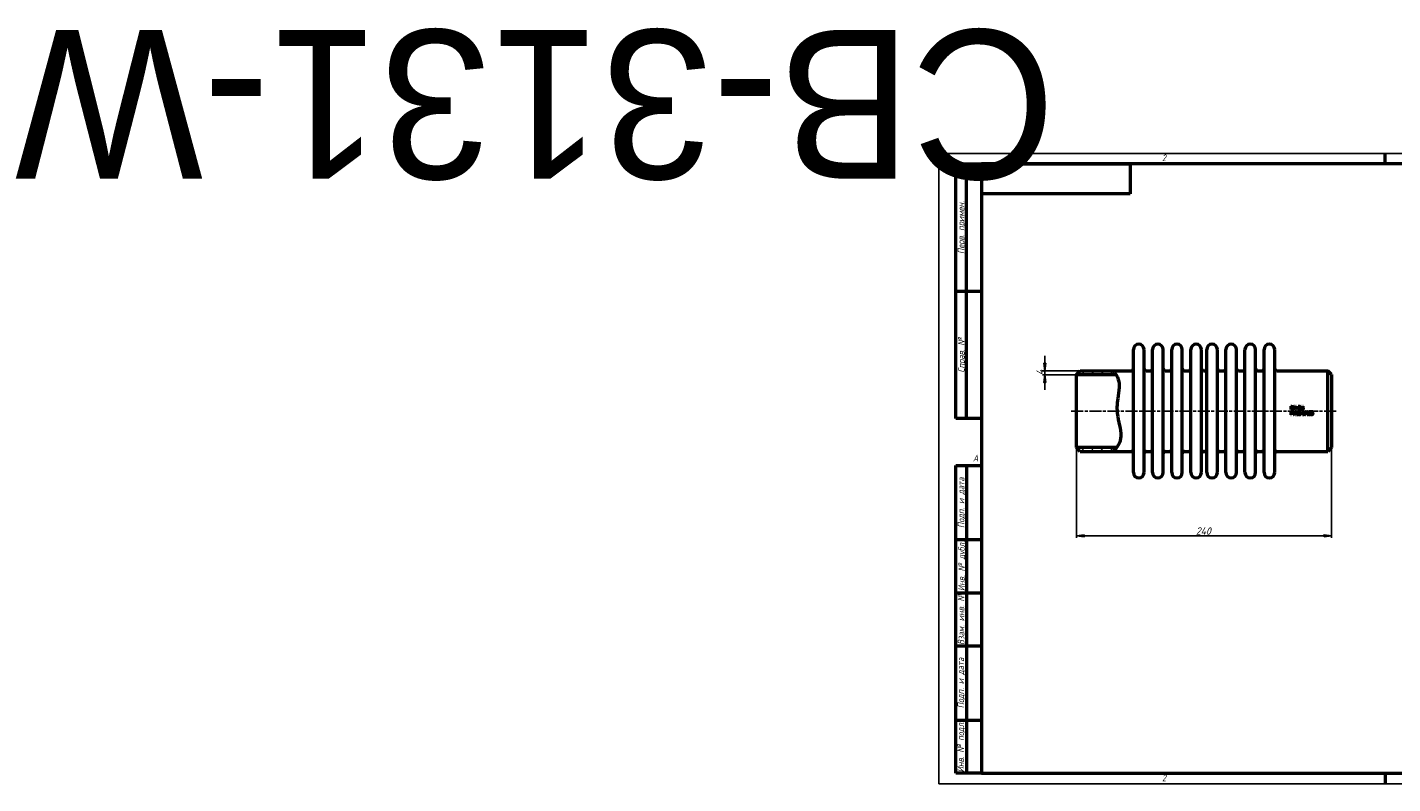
# Model space of a CAD drawing. Header units: millimetres. Extents: x -858 to 5364, y -139 to 713.
# Tile 1 of 4: x -858 to 427, y 0 to 713. Entities that reach past the tile are written whole.
import ezdxf
from ezdxf.enums import TextEntityAlignment as Align

# ---------------------------------------------------------------- set-up
doc = ezdxf.new("R2018")
doc.units = ezdxf.units.MM
doc.header["$LTSCALE"] = 2
doc.linetypes.add('CHAIN', pattern=[0.7087, 0.4724, -0.0591, 0.1181, -0.0591])
for name, color, linetype, lineweight in [('Видимый контур (ГОСТ)', 7, 'Continuous', 50), ('Кромка (ГОСТ)', 7, 'Continuous', 50), ('Обозначение (ГОСТ)', 7, 'Continuous', 25), ('Осевая линия (ГОСТ)', 7, 'Continuous', 25), ('Размер (ГОСТ)', 7, 'Continuous', 25), ('Штриховка (ГОСТ)', 7, 'Continuous', 18), ('Эскизная геометрия (ГОСТ)', 7, 'Continuous', 50)]:
    doc.layers.add(name, color=color, linetype=linetype, lineweight=lineweight)
doc.styles.add('Альтернативный текст (ГОСТ)', font='arial.ttf', dxfattribs={"width": 0.8})
doc.styles.add('Обычный текст (ГОСТ)', font='GOST Common Italic.ttf')
doc.dimstyles.new('Обычный (ГОСТ)', dxfattribs={"dimscale": 2, "dimtxt": 3.5, "dimasz": 3.5, "dimexe": 1, "dimexo": 0, "dimgap": 0.5, "dimtad": 1, "dimtxsty": 'Обычный текст (ГОСТ)', "dimblk": 'Filled-1', "dimcen": 0.09, "dimdle": 15, "dimclrd": 256, "dimclre": 256, "dimclrt": 256, "dimazin": 2, "dimtfac": 0.714286, "dimtdec": 3, "dimtmove": 0, "dimatfit": 3, "dimfxl": 1, "dimtolj": 1, "dimlwd": 25, "dimlwe": 25, "dimarcsym": 0})
pattern_1 = [(45, (0, 0), (-4.49013, 4.49013), [])]

# ---------------------------------------------------------------- blocks, each defined once
blk = doc.blocks.new('Рамки ГОСТ - Рамка')
at = {"layer": 'Кромка (ГОСТ)', "lineweight": 25}
for p, q in [((0, 0), (0, 297)), ((0, 297), (420, 297)), ((420, 297), (420, 0)), ((420, 0), (0, 0))]:
    blk.add_line(p, q, dxfattribs=at)
at = {"layer": 'Кромка (ГОСТ)'}
for p, q in [((210, 292), (210, 297)), ((415, 292), (20, 292)), ((20, 292), (20, 5)), ((415, 5), (415, 292)), ((20, 5), (415, 5)), ((210, 5), (210, 0))]:
    blk.add_line(p, q, dxfattribs=at)
at = {"layer": 'Кромка (ГОСТ)', "char_height": 3.17, "attachment_point": 1, "style": 'Альтернативный текст (ГОСТ)'}
for s, insert, width in [('\\fGOST Common|b0|i1;{\\H3.1700;2}', (105, 296.5), 5.2328), ('\\fGOST Common|b0|i1;{\\H3.1700;1}', (315.02, 296.44), 5.2327), ('\\fGOST Common|b0|i1;{\\H3.1700;A}', (16, 155), 5.1335), ('\\fGOST Common|b0|i1;{\\H3.1700;A}', (416, 148.5), 5.0704), ('\\fGOST Common|b0|i1;{\\H3.1700;2}', (104.99, 4.3), 5.2328), ('\\fGOST Common|b0|i1;{\\H3.1700;1}', (315, 4.14), 6.6287), ('\\fGOST Common|b0|i1;{\\H3.1700;Формат А3}', (370, 4.39), 25.2103)]:
    blk.add_mtext(s, dxfattribs=dict(at, insert=insert, width=width))
blk = doc.blocks.new('ГОСТ - Доп. графы 1')
at = {"layer": 'Эскизная геометрия (ГОСТ)'}
for p, q in [((-12, 0), (-12, 145)), ((-12, 145), (0, 145)), ((-7, 145), (-7, 0)), ((-12, 110), (-7, 110)), ((-7, 110), (0, 110)), ((-12, 85), (-7, 85)), ((-7, 85), (0, 85)), ((-12, 60), (-7, 60)), ((-7, 60), (0, 60)), ((-12, 25), (-7, 25)), ((-7, 25), (0, 25)), ((0, 0), (-12, 0))]:
    blk.add_line(p, q, dxfattribs=at)
at = {"layer": 'Обозначение (ГОСТ)', "char_height": 3.17, "attachment_point": 5, "rotation": 90, "style": 'Альтернативный текст (ГОСТ)'}
for s, insert, width in [('\\fGOST Common|b0|i1;{\\H3.1700;Подп. и дата}', (-9.37, 127.41), 34.7679), ('\\fGOST Common|b0|i1;{\\H3.1700;Инв. № дубл.}', (-8.95, 97.55), 24.8438), ('\\fGOST Common|b0|i1;{\\H3.1700;Взам. инв. №}', (-9.58, 72.53), 24.8669), ('\\fGOST Common|b0|i1;{\\H3.1700;Подп. и дата}', (-9.5, 42.47), 35.1486), ('\\fGOST Common|b0|i1;{\\H3.1700;Инв. № подл.}', (-9.5, 12.41), 24.9618)]:
    blk.add_mtext(s, dxfattribs=dict(at, insert=insert, width=width))
at = {"layer": 'Обозначение (ГОСТ)', "lineweight": 30, "flags": 17}
for tag, p in [('Подп._и_дата_2', (-3.53, 127.51)), ('Инв._номер_дубликата', (-3.41, 97.47)), ('Взамен_инв._номера', (-3.46, 72.53)), ('Подп._и_дата_1', (-3.42, 42.35)), ('ИНВЕНТАРНЫЙ_НОМЕР', (-3.33, 12.68))]:
    blk.add_attdef(tag, text='', height=3.17, rotation=90, dxfattribs=at).set_placement(p, align=Align.MIDDLE_CENTER)
blk = doc.blocks.new('ГОСТ - Доп. графы 2')
at = {"layer": 'Эскизная геометрия (ГОСТ)'}
for p, q in [((-12, 0), (-12, 120)), ((-12, 120), (0, 120)), ((-7, 0), (-7, 120)), ((-12, 60), (0, 60)), ((0, 0), (-12, 0))]:
    blk.add_line(p, q, dxfattribs=at)
at = {"layer": 'Обозначение (ГОСТ)', "char_height": 3.17, "attachment_point": 5, "rotation": 90, "style": 'Альтернативный текст (ГОСТ)'}
for s, insert, width in [('\\fGOST Common|b0|i1;{\\H3.1700;Перв. примен.}', (-9.19, 90.05), 60.0143), ('\\fGOST Common|b0|i1;{\\H3.1700;Справ. №}', (-9.1, 30), 59.9357)]:
    blk.add_mtext(s, dxfattribs=dict(at, insert=insert, width=width))
at = {"layer": 'Обозначение (ГОСТ)', "lineweight": 30, "flags": 17}
for tag, p in [('Первичная_применяемость', (-3.65, 90.03)), ('Справочный_номер', (-3.55, 30.02))]:
    blk.add_attdef(tag, text='', height=3.17, rotation=90, dxfattribs=at).set_placement(p, align=Align.MIDDLE_CENTER)
blk = doc.blocks.new('ГОСТ - Доп. графы 3')
at = {"layer": 'Эскизная геометрия (ГОСТ)'}
for p, q in [((0, 0), (70, 0)), ((70, 0), (70, -14)), ((70, -14), (0, -14))]:
    blk.add_line(p, q, dxfattribs=at)
at = {"layer": 'Обозначение (ГОСТ)', "lineweight": 30}
blk.add_attdef('ОБОЗНАЧЕНИЕ', text='', height=5, rotation=180, dxfattribs=at).set_placement((34.94, -6.97), align=Align.MIDDLE_CENTER)
blk = doc.blocks.new('Filled-1')
at = {"color": 0}
for p, q in [((0, 0), (-1, 0.14)), ((-1, 0.14), (-1, -0.14)), ((-1, 0), (0, 0)), ((-1, -0.14), (0, 0))]:
    blk.add_line(p, q, dxfattribs=at)
at = {"color": 0, "flags": 128}
blk.add_lwpolyline([(-1, -0.14), (0, 0), (-1, 0.14), (-1, -0.14)], dxfattribs=at)
at = {"color": 0}
blk.add_solid([(-1, -0.14), (0, 0), (-1, 0.14), (-1, -0.14)], dxfattribs=at)
blk = doc.blocks.new('*D9')
at = {"layer": 'Defpoints', "color": 0, "linetype": 'Continuous', "transparency": 16777216}
for p in [(129.6, 316.7), (369.6, 316.7), (369.6, 233.6)]:
    blk.add_point(p, dxfattribs=at)
at = {"layer": 'Размер (ГОСТ)', "linetype": 'Continuous', "lineweight": 25, "transparency": 16777216}
for p, q in [((129.6, 316.7), (129.6, 231.6)), ((369.6, 316.7), (369.6, 231.6)), ((136.6, 233.6), (362.6, 233.6))]:
    blk.add_line(p, q, dxfattribs=at)
at = {"layer": 'Размер (ГОСТ)', "linetype": 'Continuous', "lineweight": 25, "transparency": 16777216, "xscale": 7, "yscale": 7, "zscale": 7, "rotation": 180}
blk.add_blockref('Filled-1', (129.6, 233.6), dxfattribs=at)
at = {"layer": 'Размер (ГОСТ)', "linetype": 'Continuous', "lineweight": 25, "transparency": 16777216, "xscale": 7, "yscale": 7, "zscale": 7}
blk.add_blockref('Filled-1', (369.6, 233.6), dxfattribs=at)
at = {"layer": 'Размер (ГОСТ)', "linetype": 'Continuous', "lineweight": 25, "transparency": 16777216, "insert": (241.8, 241.6), "char_height": 7, "attachment_point": 1, "style": 'Обычный текст (ГОСТ)'}
blk.add_mtext('\\A1;240', dxfattribs=at)
blk = doc.blocks.new('*D11')
at = {"layer": 'Defpoints', "color": 0, "linetype": 'Continuous', "transparency": 16777216}
for p in [(99.6, 389.2), (133.1, 389.2), (129.6, 385.2)]:
    blk.add_point(p, dxfattribs=at)
at = {"layer": 'Размер (ГОСТ)', "linetype": 'Continuous', "lineweight": 25, "transparency": 16777216}
for p, q in [((99.6, 396.2), (99.6, 403.2)), ((133.1, 389.2), (97.6, 389.2)), ((99.6, 385.2), (99.6, 389.2)), ((129.6, 385.2), (97.6, 385.2)), ((99.6, 378.2), (99.6, 371.2))]:
    blk.add_line(p, q, dxfattribs=at)
at = {"layer": 'Размер (ГОСТ)', "linetype": 'Continuous', "lineweight": 25, "transparency": 16777216, "xscale": 7, "yscale": 7, "zscale": 7}
for p, rotation in [((99.6, 389.2), 270), ((99.6, 385.2), 90)]:
    blk.add_blockref('Filled-1', p, dxfattribs=dict(at, rotation=rotation))
at = {"layer": 'Размер (ГОСТ)', "linetype": 'Continuous', "lineweight": 25, "transparency": 16777216, "insert": (91.6, 385), "char_height": 7, "attachment_point": 1, "rotation": 90, "style": 'Обычный текст (ГОСТ)'}
blk.add_mtext('\\A1;4', dxfattribs=at)

msp = doc.modelspace()

# ---------------------------------------------------------------- hatches: boundary and pattern name
at = {"layer": 'Штриховка (ГОСТ)'}
h = msp.add_hatch(dxfattribs=at)
h.set_pattern_fill('ANSI31', color=256, scale=50.8, style=0)
h.set_pattern_definition(pattern_1)
edge = h.paths.add_edge_path()
edge.add_spline(control_points=[(164.023, 389.18), (164.314, 388.845), (164.749, 388.343), (165.814, 386.907), (166.353, 386.123), (166.89, 385.181)], knot_values=[0, 0, 0, 0, 1.38531847, 1.38531847, 2.4300553, 2.4300553, 2.4300553, 2.4300553], degree=3, periodic=0)
edge.add_line((166.89, 385.181), (166.89, 385.18))
edge.add_line((166.89, 385.18), (129.561, 385.18))
edge.add_line((129.561, 385.18), (129.561, 385.68))
edge.add_line((129.561, 385.68), (133.061, 389.18))
edge.add_line((133.061, 389.18), (164.023, 389.18))
h = msp.add_hatch(dxfattribs=at)
h.set_pattern_fill('ANSI31', color=256, scale=50.8, style=0)
h.set_pattern_definition(pattern_1)
edge = h.paths.add_edge_path()
edge.add_line((133.061, 313.18), (129.561, 316.68))
edge.add_line((129.561, 316.68), (129.561, 317.18))
edge.add_line((129.561, 317.18), (167.578, 317.18))
edge.add_line((167.578, 317.18), (167.578, 317.179))
edge.add_spline(control_points=[(167.578, 317.179), (167.011, 316.39), (166.446, 315.711), (165.371, 314.502), (164.876, 314.005), (164.203, 313.346), (164.095, 313.246), (164.023, 313.18)], knot_values=[21.63705016, 21.63705016, 21.63705016, 21.63705016, 23.06935776, 23.06935776, 24.70814897, 24.70814897, 26.30268568, 26.30268568, 26.30268568, 26.30268568], degree=3, periodic=0)
edge.add_line((164.023, 313.18), (133.061, 313.18))

# ---------------------------------------------------------------- linework, layer by layer
at = {"layer": 'Видимый контур (ГОСТ)'}
for p, q in [((183.061, 293.18), (183.061, 409.18)), ((193.061, 293.18), (193.061, 409.18)), ((201.061, 293.18), (201.061, 409.18)), ((211.061, 293.18), (211.061, 409.18)), ((219.061, 293.18), (219.061, 409.18)), ((229.061, 293.18), (229.061, 409.18)), ((237.061, 293.18), (237.061, 409.18)), ((247.061, 293.18), (247.061, 409.18)), ((252.061, 293.18), (252.061, 409.18)), ((262.061, 293.18), (262.061, 409.18)), ((270.061, 293.18), (270.061, 409.18)), ((280.061, 293.18), (280.061, 409.18)), ((288.061, 293.18), (288.061, 409.18)), ((298.061, 293.18), (298.061, 409.18)), ((306.061, 293.18), (306.061, 409.18)), ((316.061, 293.18), (316.061, 409.18)), ((129.561, 385.68), (133.061, 389.18)), ((129.561, 385.18), (129.561, 385.68)), ((133.061, 389.18), (164.023, 389.18)), ((164.023, 389.18), (181.061, 389.18)), ((195.061, 389.18), (199.061, 389.18)), ((213.061, 389.18), (217.061, 389.18)), ((231.061, 389.18), (235.061, 389.18)), ((249.061, 389.18), (250.061, 389.18)), ((264.061, 389.18), (268.061, 389.18)), ((282.061, 389.18), (286.061, 389.18)), ((300.061, 389.18), (304.061, 389.18)), ((318.061, 389.18), (366.061, 389.18)), ((366.061, 313.18), (366.061, 389.18)), ((369.561, 385.68), (366.061, 389.18)), ((369.561, 385.68), (369.561, 316.68)), ((166.89, 385.18), (129.561, 385.18)), ((129.561, 317.18), (129.561, 385.18)), ((331.192, 355.675), (331.192, 352.627)), ((331.192, 355.675), (331.886, 355.675)), ((331.893, 352.627), (331.192, 352.627)), ((331.192, 350.657), (331.957, 350.657)), ((331.192, 350.657), (331.192, 347.609)), ((331.597, 347.609), (331.192, 347.609)), ((331.597, 352.978), (331.597, 355.325)), ((331.905, 355.325), (331.597, 355.325)), ((331.597, 352.978), (331.905, 352.978)), ((331.933, 350.306), (331.597, 350.306)), ((331.597, 349.091), (331.597, 350.306)), ((331.597, 349.091), (331.873, 349.091)), ((331.94, 348.745), (331.597, 348.745)), ((331.597, 347.609), (331.597, 348.745)), ((333.504, 350.657), (333.504, 347.609)), ((333.504, 350.657), (334.079, 350.657)), ((333.881, 347.609), (333.504, 347.609)), ((333.881, 350.237), (335.23, 347.609)), ((333.881, 347.609), (333.881, 350.237)), ((334.035, 355.675), (334.61, 355.675)), ((334.035, 355.675), (334.035, 352.627)), ((334.412, 352.627), (334.035, 352.627)), ((335.307, 348.244), (334.079, 350.657)), ((334.412, 352.627), (334.412, 355.255)), ((334.412, 355.255), (335.761, 352.627)), ((335.838, 353.262), (334.61, 355.675)), ((335.685, 347.609), (335.23, 347.609)), ((335.307, 350.657), (335.685, 350.657)), ((335.307, 350.657), (335.307, 348.244)), ((335.685, 347.609), (335.685, 350.657)), ((336.216, 352.627), (335.761, 352.627)), ((335.838, 355.675), (335.838, 353.262)), ((335.838, 355.675), (336.216, 355.675)), ((336.216, 352.627), (336.216, 355.675)), ((336.455, 350.242), (336.455, 349.963)), ((337.008, 349.963), (336.455, 349.963)), ((336.455, 347.92), (337.008, 347.92)), ((336.455, 347.92), (336.455, 347.609)), ((337.942, 347.609), (336.455, 347.609)), ((336.912, 353.21), (336.912, 352.627)), ((336.912, 353.21), (337.401, 353.21)), ((337.401, 352.627), (336.912, 352.627)), ((337.008, 349.963), (337.008, 347.92)), ((337.085, 350.667), (337.401, 350.667)), ((337.401, 352.627), (337.401, 353.21)), ((337.401, 347.92), (337.401, 350.667)), ((337.401, 347.92), (337.942, 347.92)), ((337.942, 347.609), (337.942, 347.92)), ((338.103, 355.675), (338.103, 352.627)), ((338.103, 355.675), (338.888, 355.675)), ((338.508, 352.627), (338.103, 352.627)), ((338.508, 354.179), (338.508, 355.325)), ((338.91, 355.325), (338.508, 355.325)), ((338.508, 354.179), (338.863, 354.179)), ((338.508, 352.627), (338.508, 353.84)), ((338.972, 353.84), (338.508, 353.84)), ((338.972, 353.84), (339.935, 352.627)), ((340.462, 352.627), (339.377, 353.954)), ((340.462, 352.627), (339.935, 352.627)), ((340.165, 350.279), (340.148, 350.279)), ((340.165, 350.279), (340.165, 350.672)), ((340.667, 355.675), (341.072, 355.675)), ((340.667, 355.675), (340.667, 353.773)), ((341.072, 353.773), (341.072, 355.675)), ((342.186, 350.657), (342.88, 350.657)), ((342.186, 350.657), (342.186, 347.609)), ((342.887, 347.609), (342.186, 347.609)), ((342.467, 355.675), (342.467, 353.764)), ((342.467, 355.675), (342.872, 355.675)), ((342.899, 350.306), (342.591, 350.306)), ((342.591, 347.96), (342.591, 350.306)), ((342.591, 347.96), (342.899, 347.96)), ((342.872, 353.773), (342.872, 355.675)), ((345.029, 350.657), (345.029, 347.609)), ((345.029, 350.657), (345.604, 350.657)), ((345.407, 347.609), (345.029, 347.609)), ((345.407, 350.237), (346.755, 347.609)), ((345.407, 347.609), (345.407, 350.237)), ((346.832, 348.244), (345.604, 350.657)), ((347.21, 347.609), (346.755, 347.609)), ((346.832, 350.657), (347.21, 350.657)), ((346.832, 350.657), (346.832, 348.244)), ((347.21, 347.609), (347.21, 350.657)), ((349.403, 350.279), (349.386, 350.279)), ((349.403, 350.279), (349.403, 350.672)), ((350.06, 348.15), (350.09, 348.15)), ((350.06, 348.15), (350.06, 347.718)), ((350.186, 350.657), (350.186, 349.086)), ((350.186, 350.657), (351.858, 350.657)), ((351.858, 350.299), (350.579, 350.299)), ((350.579, 349.486), (350.579, 350.299)), ((351.858, 350.299), (351.858, 350.657)), ((129.561, 317.18), (167.578, 317.18)), ((129.561, 316.68), (129.561, 317.18)), ((133.061, 313.18), (129.561, 316.68)), ((133.061, 313.18), (164.023, 313.18)), ((164.023, 313.18), (181.061, 313.18)), ((195.061, 313.18), (199.061, 313.18)), ((213.061, 313.18), (217.061, 313.18)), ((231.061, 313.18), (235.061, 313.18)), ((249.061, 313.18), (250.061, 313.18)), ((264.061, 313.18), (268.061, 313.18)), ((282.061, 313.18), (286.061, 313.18)), ((300.061, 313.18), (304.061, 313.18)), ((318.061, 313.18), (366.061, 313.18)), ((369.561, 316.68), (366.061, 313.18))]:
    msp.add_line(p, q, dxfattribs=at)
for centre, radius, start, end in [((188.061, 409.18), 5, 0, 180), ((206.061, 409.18), 5, 0, 180), ((224.061, 409.18), 5, 0, 180), ((242.061, 409.18), 5, 0, 180), ((257.061, 409.18), 5, 0, 180), ((275.061, 409.18), 5, 0, 180), ((293.061, 409.18), 5, 0, 180), ((311.061, 409.18), 5, 0, 180), ((181.061, 391.18), 2, 270, 0), ((195.061, 391.18), 2, 180, 270), ((199.061, 391.18), 2, 270, 0), ((213.061, 391.18), 2, 180, 270), ((217.061, 391.18), 2, 270, 0), ((231.061, 391.18), 2, 180, 270), ((235.061, 391.18), 2, 270, 0), ((249.061, 391.18), 2, 180, 270), ((250.061, 391.18), 2, 270, 0), ((264.061, 391.18), 2, 180, 270), ((268.061, 391.18), 2, 270, 0), ((282.061, 391.18), 2, 180, 270), ((286.061, 391.18), 2, 270, 0), ((300.061, 391.18), 2, 180, 270), ((304.061, 391.18), 2, 270, 0), ((318.061, 391.18), 2, 180, 270), ((181.061, 311.18), 2, 0, 90), ((195.061, 311.18), 2, 90, 180), ((199.061, 311.18), 2, 0, 90), ((213.061, 311.18), 2, 90, 180), ((217.061, 311.18), 2, 0, 90), ((231.061, 311.18), 2, 90, 180), ((235.061, 311.18), 2, 0, 90), ((249.061, 311.18), 2, 90, 180), ((250.061, 311.18), 2, 0, 90), ((264.061, 311.18), 2, 90, 180), ((268.061, 311.18), 2, 0, 90), ((282.061, 311.18), 2, 90, 180), ((286.061, 311.18), 2, 0, 90), ((300.061, 311.18), 2, 90, 180), ((304.061, 311.18), 2, 0, 90), ((318.061, 311.18), 2, 90, 180), ((188.061, 293.18), 5, 180, 0), ((206.061, 293.18), 5, 180, 0), ((224.061, 293.18), 5, 180, 0), ((242.061, 293.18), 5, 180, 0), ((257.061, 293.18), 5, 180, 0), ((275.061, 293.18), 5, 180, 0), ((293.061, 293.18), 5, 180, 0), ((311.061, 293.18), 5, 180, 0)]:
    msp.add_arc(centre, radius, start, end, dxfattribs=at)
for points, knots in [([(164.023, 389.18), (164.023, 389.18), (164.749, 388.343), (166.381, 386.141), (167.818, 383.922), (169.51, 378.313), (169.689, 375.638), (169.501, 369.839), (168.844, 366.268), (167.99, 360.472), (167.641, 357.793), (167.535, 352.906), (167.619, 351.016), (168.276, 344.95), (169.261, 341.135), (170.673, 334.753), (171.42, 331.155), (171.086, 324.382), (170.291, 322.134), (168.477, 318.213), (167.057, 316.397), (165.371, 314.502), (164.876, 314.005), (164.203, 313.346), (164.023, 313.18), (164.023, 313.18)], [0, 0, 0, 0, 1.38531847, 1.38531847, 3.72676598, 3.72676598, 5.80223178, 5.80223178, 8.86680063, 8.86680063, 10.95142472, 10.95142472, 12.28867193, 12.28867193, 15.21001454, 15.21001454, 17.72407385, 17.72407385, 19.89391126, 19.89391126, 23.06935776, 23.06935776, 24.70814897, 24.70814897, 26.30268568, 26.30268568, 26.30268568, 26.30268568]), ([(331.873, 349.091), (332.012, 349.091), (332.156, 349.1), (332.3, 349.138), (332.354, 349.153), (332.453, 349.21), (332.49, 349.239), (332.523, 349.274)], [0, 0, 0, 0, 0.0416201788, 0.0416201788, 0.0518220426, 0.0518220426, 0.0591916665, 0.0591916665, 0.0591916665, 0.0591916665]), ([(331.886, 355.675), (332.118, 355.675), (332.366, 355.661), (332.652, 355.587), (332.823, 355.535), (332.977, 355.433)], [0, 0, 0, 0, 0.069749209, 0.069749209, 0.104562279, 0.104562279, 0.104562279, 0.104562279]), ([(332.972, 352.872), (332.832, 352.784), (332.681, 352.717), (332.414, 352.657), (332.228, 352.627), (331.893, 352.627)], [0, 0, 0, 0, 0.0496712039, 0.0496712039, 0.0822264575, 0.0822264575, 0.0822264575, 0.0822264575]), ([(332.711, 355.142), (332.611, 355.201), (332.506, 355.245), (332.311, 355.296), (332.165, 355.325), (331.905, 355.325)], [0, 0, 0, 0, 0.0347087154, 0.0347087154, 0.0603462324, 0.0603462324, 0.0603462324, 0.0603462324]), ([(331.905, 352.978), (332.061, 352.978), (332.226, 352.989), (332.413, 353.029), (332.486, 353.045), (332.635, 353.11), (332.693, 353.142), (332.748, 353.181)], [0, 0, 0, 0, 0.0467053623, 0.0467053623, 0.0573203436, 0.0573203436, 0.0648162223, 0.0648162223, 0.0648162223, 0.0648162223]), ([(332.476, 350.19), (332.415, 350.231), (332.346, 350.258), (332.16, 350.302), (332.02, 350.306), (331.933, 350.306)], [0, 0, 0, 0, 0.0221527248, 0.0221527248, 0.0575543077, 0.0575543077, 0.0575543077, 0.0575543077]), ([(332.851, 349.061), (332.752, 348.963), (332.637, 348.889), (332.416, 348.799), (332.248, 348.745), (331.94, 348.745)], [0, 0, 0, 0, 0.041876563, 0.041876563, 0.0717644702, 0.0717644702, 0.0717644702, 0.0717644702]), ([(331.957, 350.657), (332.107, 350.657), (332.272, 350.647), (332.504, 350.593), (332.63, 350.554), (332.755, 350.467)], [0, 0, 0, 0, 0.0450322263, 0.0450322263, 0.0711141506, 0.0711141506, 0.0711141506, 0.0711141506]), ([(332.696, 349.726), (332.696, 349.812), (332.684, 349.899), (332.633, 350.022), (332.61, 350.061), (332.55, 350.133), (332.515, 350.164), (332.476, 350.19)], [0, 0, 0, 0, 0.0258877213, 0.0258877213, 0.039856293, 0.039856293, 0.0540606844, 0.0540606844, 0.0540606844, 0.0540606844]), ([(332.523, 349.274), (332.577, 349.328), (332.621, 349.389), (332.675, 349.52), (332.696, 349.603), (332.696, 349.726)], [0, 0, 0, 0, 0.0228716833, 0.0228716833, 0.0425156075, 0.0425156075, 0.0425156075, 0.0425156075]), ([(333.173, 354.154), (333.173, 354.313), (333.155, 354.475), (333.072, 354.732), (333.023, 354.832), (332.889, 355.01), (332.806, 355.083), (332.711, 355.142)], [0, 0, 0, 0, 0.047862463, 0.047862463, 0.081238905, 0.081238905, 0.114934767, 0.114934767, 0.114934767, 0.114934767]), ([(332.748, 353.181), (332.846, 353.247), (332.929, 353.33), (333.07, 353.545), (333.109, 353.662), (333.161, 353.884), (333.173, 354.021), (333.173, 354.154)], [0, 0, 0, 0, 0.035718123, 0.035718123, 0.077390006, 0.077390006, 0.135702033, 0.135702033, 0.135702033, 0.135702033]), ([(332.755, 350.467), (332.847, 350.404), (332.925, 350.326), (333.042, 350.147), (333.069, 350.069), (333.109, 349.921), (333.118, 349.829), (333.118, 349.738)], [0, 0, 0, 0, 0.033529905, 0.033529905, 0.064248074, 0.064248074, 0.109003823, 0.109003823, 0.109003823, 0.109003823]), ([(333.118, 349.738), (333.118, 349.615), (333.098, 349.496), (333.036, 349.33), (333.009, 349.269), (332.935, 349.154), (332.896, 349.105), (332.851, 349.061)], [0, 0, 0, 0, 0.0368251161, 0.0368251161, 0.0531641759, 0.0531641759, 0.0670110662, 0.0670110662, 0.0670110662, 0.0670110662]), ([(333.595, 354.149), (333.595, 353.967), (333.571, 353.788), (333.455, 353.426), (333.371, 353.286), (333.213, 353.067), (333.103, 352.958), (332.972, 352.872)], [0, 0, 0, 0, 0.054608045, 0.054608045, 0.114246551, 0.114246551, 0.196422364, 0.196422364, 0.196422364, 0.196422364]), ([(332.977, 355.433), (333.123, 355.337), (333.245, 355.216), (333.407, 354.976), (333.481, 354.843), (333.577, 354.49), (333.595, 354.319), (333.595, 354.149)], [0, 0, 0, 0, 0.052552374, 0.052552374, 0.087169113, 0.087169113, 0.117111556, 0.117111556, 0.117111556, 0.117111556]), ([(336.455, 350.242), (336.585, 350.242), (336.719, 350.253), (336.898, 350.314), (336.936, 350.342), (336.983, 350.381), (337.007, 350.411), (337.043, 350.476), (337.056, 350.51), (337.075, 350.584), (337.082, 350.626), (337.085, 350.667)], [0, 0, 0, 0, 0.039091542, 0.039091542, 0.065258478, 0.065258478, 0.110522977, 0.110522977, 0.152330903, 0.152330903, 0.200737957, 0.200737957, 0.200737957, 0.200737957]), ([(338.453, 348.948), (338.453, 349.136), (338.467, 349.326), (338.529, 349.659), (338.565, 349.784), (338.655, 350.01), (338.713, 350.12), (338.787, 350.222)], [0, 0, 0, 0, 0.056514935, 0.056514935, 0.101657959, 0.101657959, 0.150276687, 0.150276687, 0.150276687, 0.150276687]), ([(338.789, 347.821), (338.712, 347.903), (338.652, 347.999), (338.567, 348.184), (338.522, 348.3), (338.463, 348.629), (338.453, 348.791), (338.453, 348.948)], [0, 0, 0, 0, 0.0338527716, 0.0338527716, 0.0610735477, 0.0610735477, 0.0851578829, 0.0851578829, 0.0851578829, 0.0851578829]), ([(338.787, 350.222), (338.875, 350.346), (338.983, 350.447), (339.191, 350.576), (339.295, 350.629), (339.561, 350.7), (339.69, 350.714), (339.819, 350.714)], [0, 0, 0, 0, 0.045501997, 0.045501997, 0.0731646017, 0.0731646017, 0.0976856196, 0.0976856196, 0.0976856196, 0.0976856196]), ([(339.461, 347.545), (339.333, 347.545), (339.207, 347.565), (339.047, 347.63), (338.99, 347.657), (338.877, 347.736), (338.831, 347.777), (338.789, 347.821)], [0, 0, 0, 0, 0.0384343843, 0.0384343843, 0.0518710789, 0.0518710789, 0.0625776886, 0.0625776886, 0.0625776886, 0.0625776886]), ([(338.863, 354.179), (338.968, 354.179), (339.076, 354.187), (339.199, 354.214), (339.251, 354.226), (339.347, 354.278), (339.383, 354.305), (339.414, 354.337)], [0, 0, 0, 0, 0.0313760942, 0.0313760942, 0.0379041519, 0.0379041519, 0.04240074, 0.04240074, 0.04240074, 0.04240074]), ([(338.873, 349.049), (338.872, 349.02), (338.87, 348.992), (338.868, 348.952), (338.866, 348.917), (338.866, 348.856)], [0, 0, 0, 0, 0.0086019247, 0.0086019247, 0.0120009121, 0.0120009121, 0.0120009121, 0.0120009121]), ([(338.866, 348.856), (338.866, 348.715), (338.875, 348.558), (338.931, 348.321), (338.962, 348.249), (339.009, 348.15), (339.042, 348.096), (339.083, 348.051)], [0, 0, 0, 0, 0.042342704, 0.042342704, 0.073147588, 0.073147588, 0.112257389, 0.112257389, 0.112257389, 0.112257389]), ([(339.765, 350.361), (339.649, 350.361), (339.534, 350.343), (339.335, 350.261), (339.254, 350.207), (339.116, 350.071), (339.052, 349.985), (338.925, 349.705), (338.889, 349.52), (338.873, 349.343)], [0, 0, 0, 0, 0.03489373, 0.03489373, 0.064505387, 0.064505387, 0.092972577, 0.092972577, 0.13235477, 0.13235477, 0.13235477, 0.13235477]), ([(338.873, 349.343), (338.964, 349.406), (339.061, 349.459), (339.222, 349.518), (339.336, 349.555), (339.508, 349.555)], [0, 0, 0, 0, 0.033171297, 0.033171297, 0.0514639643, 0.0514639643, 0.0514639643, 0.0514639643]), ([(339.417, 349.217), (339.322, 349.217), (339.229, 349.203), (339.08, 349.155), (338.988, 349.12), (338.873, 349.049)], [0, 0, 0, 0, 0.0284395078, 0.0284395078, 0.0469557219, 0.0469557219, 0.0469557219, 0.0469557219]), ([(338.888, 355.675), (339.028, 355.675), (339.187, 355.669), (339.353, 355.643), (339.419, 355.632), (339.558, 355.577), (339.612, 355.548), (339.664, 355.515)], [0, 0, 0, 0, 0.0419235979, 0.0419235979, 0.0501730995, 0.0501730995, 0.0559136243, 0.0559136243, 0.0559136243, 0.0559136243]), ([(339.394, 355.221), (339.338, 355.258), (339.274, 355.283), (339.159, 355.309), (339.07, 355.325), (338.91, 355.325)], [0, 0, 0, 0, 0.0204403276, 0.0204403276, 0.0355040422, 0.0355040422, 0.0355040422, 0.0355040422]), ([(339.083, 348.051), (339.128, 348.001), (339.181, 347.955), (339.281, 347.907), (339.32, 347.896), (339.387, 347.882), (339.425, 347.878), (339.464, 347.878)], [0, 0, 0, 0, 0.0203105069, 0.0203105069, 0.0330764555, 0.0330764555, 0.0496552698, 0.0496552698, 0.0496552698, 0.0496552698]), ([(340.01, 354.848), (340.01, 354.716), (339.99, 354.586), (339.918, 354.413), (339.868, 354.306), (339.706, 354.142), (339.649, 354.097), (339.522, 354.015), (339.451, 353.981), (339.377, 353.954)], [0, 0, 0, 0, 0.0396541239, 0.0396541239, 0.0562158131, 0.0562158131, 0.0638898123, 0.0638898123, 0.072149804, 0.072149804, 0.072149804, 0.072149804]), ([(339.587, 354.816), (339.587, 354.889), (339.577, 354.961), (339.534, 355.068), (339.515, 355.103), (339.462, 355.169), (339.43, 355.197), (339.394, 355.221)], [0, 0, 0, 0, 0.0219661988, 0.0219661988, 0.0345311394, 0.0345311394, 0.0474425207, 0.0474425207, 0.0474425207, 0.0474425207]), ([(339.414, 354.337), (339.463, 354.383), (339.501, 354.437), (339.547, 354.539), (339.563, 354.588), (339.583, 354.701), (339.587, 354.759), (339.587, 354.816)], [0, 0, 0, 0, 0.0202561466, 0.0202561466, 0.0338083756, 0.0338083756, 0.047006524, 0.047006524, 0.047006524, 0.047006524]), ([(339.807, 349.111), (339.761, 349.147), (339.71, 349.173), (339.601, 349.203), (339.515, 349.217), (339.417, 349.217)], [0, 0, 0, 0, 0.0175474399, 0.0175474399, 0.0339435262, 0.0339435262, 0.0339435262, 0.0339435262]), ([(340.143, 347.831), (340.065, 347.75), (339.976, 347.684), (339.813, 347.605), (339.748, 347.583), (339.609, 347.552), (339.535, 347.545), (339.461, 347.545)], [0, 0, 0, 0, 0.0337590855, 0.0337590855, 0.054546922, 0.054546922, 0.0767121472, 0.0767121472, 0.0767121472, 0.0767121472]), ([(339.464, 347.878), (339.537, 347.878), (339.609, 347.89), (339.734, 347.941), (339.785, 347.975), (339.89, 348.078), (339.926, 348.14), (339.972, 348.25), (339.988, 348.31), (340.01, 348.439), (340.014, 348.51), (340.014, 348.58)], [0, 0, 0, 0, 0.021945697, 0.021945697, 0.040631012, 0.040631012, 0.066144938, 0.066144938, 0.093158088, 0.093158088, 0.123859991, 0.123859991, 0.123859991, 0.123859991]), ([(339.508, 349.555), (339.611, 349.555), (339.72, 349.546), (339.864, 349.508), (339.961, 349.477), (340.098, 349.375)], [0, 0, 0, 0, 0.0309282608, 0.0309282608, 0.0447381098, 0.0447381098, 0.0447381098, 0.0447381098]), ([(339.664, 355.515), (339.751, 355.458), (339.825, 355.388), (339.935, 355.227), (339.962, 355.159), (340.001, 355.017), (340.01, 354.932), (340.01, 354.848)], [0, 0, 0, 0, 0.0312584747, 0.0312584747, 0.0588580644, 0.0588580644, 0.0958525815, 0.0958525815, 0.0958525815, 0.0958525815]), ([(340.148, 350.279), (340.104, 350.302), (340.044, 350.32), (339.956, 350.342), (339.879, 350.361), (339.765, 350.361)], [0, 0, 0, 0, 0.0149195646, 0.0149195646, 0.0232522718, 0.0232522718, 0.0232522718, 0.0232522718]), ([(340.014, 348.58), (340.014, 348.674), (340.005, 348.776), (339.963, 348.903), (339.944, 348.95), (339.881, 349.042), (339.846, 349.078), (339.807, 349.111)], [0, 0, 0, 0, 0.0285154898, 0.0285154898, 0.0403368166, 0.0403368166, 0.0504077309, 0.0504077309, 0.0504077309, 0.0504077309]), ([(339.819, 350.714), (339.883, 350.714), (339.947, 350.711), (340.041, 350.7), (340.103, 350.692), (340.165, 350.672)], [0, 0, 0, 0, 0.0189802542, 0.0189802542, 0.0284327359, 0.0284327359, 0.0284327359, 0.0284327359]), ([(340.098, 349.375), (340.18, 349.314), (340.248, 349.239), (340.352, 349.062), (340.381, 348.973), (340.421, 348.798), (340.429, 348.697), (340.429, 348.597)], [0, 0, 0, 0, 0.030720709, 0.030720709, 0.061723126, 0.061723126, 0.101135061, 0.101135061, 0.101135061, 0.101135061]), ([(340.429, 348.597), (340.429, 348.468), (340.412, 348.341), (340.348, 348.146), (340.315, 348.072), (340.238, 347.942), (340.194, 347.884), (340.143, 347.831)], [0, 0, 0, 0, 0.0387375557, 0.0387375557, 0.0618353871, 0.0618353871, 0.0839100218, 0.0839100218, 0.0839100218, 0.0839100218]), ([(340.958, 352.845), (340.875, 352.926), (340.812, 353.02), (340.728, 353.221), (340.667, 353.41), (340.667, 353.773)], [0, 0, 0, 0, 0.0348290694, 0.0348290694, 0.0652511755, 0.0652511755, 0.0652511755, 0.0652511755]), ([(341.768, 352.563), (341.611, 352.563), (341.448, 352.581), (341.243, 352.653), (341.178, 352.682), (341.057, 352.757), (341.005, 352.798), (340.958, 352.845)], [0, 0, 0, 0, 0.0471974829, 0.0471974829, 0.0652000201, 0.0652000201, 0.080802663, 0.080802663, 0.080802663, 0.080802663]), ([(341.072, 353.773), (341.072, 353.671), (341.076, 353.558), (341.1, 353.405), (341.111, 353.354), (341.15, 353.249), (341.174, 353.202), (341.203, 353.158)], [0, 0, 0, 0, 0.0309321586, 0.0309321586, 0.0462376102, 0.0462376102, 0.0599214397, 0.0599214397, 0.0599214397, 0.0599214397]), ([(341.203, 353.158), (341.24, 353.102), (341.286, 353.055), (341.407, 352.974), (341.472, 352.951), (341.606, 352.916), (341.688, 352.909), (341.768, 352.909)], [0, 0, 0, 0, 0.020239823, 0.020239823, 0.0436050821, 0.0436050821, 0.0763494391, 0.0763494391, 0.0763494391, 0.0763494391]), ([(341.768, 352.909), (341.883, 352.909), (341.996, 352.926), (342.136, 352.984), (342.186, 353.008), (342.276, 353.08), (342.309, 353.117), (342.336, 353.158)], [0, 0, 0, 0, 0.0343057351, 0.0343057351, 0.0452471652, 0.0452471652, 0.0536233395, 0.0536233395, 0.0536233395, 0.0536233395]), ([(342.581, 352.845), (342.492, 352.758), (342.391, 352.691), (342.185, 352.609), (342.032, 352.563), (341.768, 352.563)], [0, 0, 0, 0, 0.0372567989, 0.0372567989, 0.0665282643, 0.0665282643, 0.0665282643, 0.0665282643]), ([(342.336, 353.158), (342.386, 353.234), (342.42, 353.317), (342.449, 353.46), (342.467, 353.568), (342.467, 353.764)], [0, 0, 0, 0, 0.0273110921, 0.0273110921, 0.0438380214, 0.0438380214, 0.0438380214, 0.0438380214]), ([(342.872, 353.773), (342.872, 353.626), (342.862, 353.473), (342.807, 353.203), (342.774, 353.122), (342.702, 352.981), (342.647, 352.908), (342.581, 352.845)], [0, 0, 0, 0, 0.044199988, 0.044199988, 0.082731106, 0.082731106, 0.136021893, 0.136021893, 0.136021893, 0.136021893]), ([(342.88, 350.657), (343.113, 350.657), (343.363, 350.643), (343.645, 350.569), (343.817, 350.517), (343.971, 350.415)], [0, 0, 0, 0, 0.070080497, 0.070080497, 0.10346843, 0.10346843, 0.10346843, 0.10346843]), ([(343.966, 347.853), (343.838, 347.773), (343.7, 347.709), (343.459, 347.648), (343.268, 347.609), (342.887, 347.609)], [0, 0, 0, 0, 0.0456342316, 0.0456342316, 0.0745606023, 0.0745606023, 0.0745606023, 0.0745606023]), ([(343.705, 350.123), (343.597, 350.187), (343.482, 350.233), (343.285, 350.28), (343.145, 350.306), (342.899, 350.306)], [0, 0, 0, 0, 0.0375506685, 0.0375506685, 0.0608995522, 0.0608995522, 0.0608995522, 0.0608995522]), ([(342.899, 347.96), (343.055, 347.96), (343.219, 347.971), (343.407, 348.01), (343.48, 348.027), (343.629, 348.091), (343.687, 348.124), (343.742, 348.162)], [0, 0, 0, 0, 0.0466635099, 0.0466635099, 0.0574201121, 0.0574201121, 0.0649693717, 0.0649693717, 0.0649693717, 0.0649693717]), ([(344.167, 349.135), (344.167, 349.305), (344.146, 349.478), (344.054, 349.738), (344.005, 349.832), (343.874, 349.999), (343.795, 350.068), (343.705, 350.123)], [0, 0, 0, 0, 0.050894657, 0.050894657, 0.082778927, 0.082778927, 0.114510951, 0.114510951, 0.114510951, 0.114510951]), ([(343.742, 348.162), (343.84, 348.229), (343.923, 348.311), (344.063, 348.525), (344.101, 348.64), (344.155, 348.86), (344.167, 349), (344.167, 349.135)], [0, 0, 0, 0, 0.035774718, 0.035774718, 0.076821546, 0.076821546, 0.13827735, 0.13827735, 0.13827735, 0.13827735]), ([(344.589, 349.13), (344.589, 348.917), (344.556, 348.708), (344.427, 348.376), (344.355, 348.248), (344.184, 348.025), (344.083, 347.931), (343.966, 347.853)], [0, 0, 0, 0, 0.064151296, 0.064151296, 0.106917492, 0.106917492, 0.149219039, 0.149219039, 0.149219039, 0.149219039]), ([(343.971, 350.415), (344.12, 350.316), (344.244, 350.193), (344.409, 349.943), (344.481, 349.808), (344.572, 349.461), (344.589, 349.295), (344.589, 349.13)], [0, 0, 0, 0, 0.053465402, 0.053465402, 0.089944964, 0.089944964, 0.120754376, 0.120754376, 0.120754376, 0.120754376]), ([(347.691, 348.948), (347.691, 349.136), (347.705, 349.326), (347.766, 349.659), (347.803, 349.784), (347.893, 350.01), (347.951, 350.12), (348.025, 350.222)], [0, 0, 0, 0, 0.056514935, 0.056514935, 0.101657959, 0.101657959, 0.150276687, 0.150276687, 0.150276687, 0.150276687]), ([(348.027, 347.821), (347.949, 347.903), (347.889, 347.999), (347.805, 348.184), (347.76, 348.3), (347.701, 348.629), (347.691, 348.791), (347.691, 348.948)], [0, 0, 0, 0, 0.0338527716, 0.0338527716, 0.0610735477, 0.0610735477, 0.0851578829, 0.0851578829, 0.0851578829, 0.0851578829]), ([(348.025, 350.222), (348.113, 350.346), (348.221, 350.447), (348.428, 350.576), (348.532, 350.629), (348.799, 350.7), (348.928, 350.714), (349.057, 350.714)], [0, 0, 0, 0, 0.045501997, 0.045501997, 0.0731646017, 0.0731646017, 0.0976856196, 0.0976856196, 0.0976856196, 0.0976856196]), ([(348.699, 347.545), (348.571, 347.545), (348.445, 347.565), (348.285, 347.63), (348.228, 347.657), (348.115, 347.736), (348.069, 347.777), (348.027, 347.821)], [0, 0, 0, 0, 0.0384343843, 0.0384343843, 0.0518710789, 0.0518710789, 0.0625776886, 0.0625776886, 0.0625776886, 0.0625776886]), ([(348.111, 349.049), (348.11, 349.02), (348.108, 348.992), (348.106, 348.952), (348.104, 348.917), (348.104, 348.856)], [0, 0, 0, 0, 0.0086019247, 0.0086019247, 0.0120009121, 0.0120009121, 0.0120009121, 0.0120009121]), ([(348.104, 348.856), (348.104, 348.715), (348.113, 348.558), (348.169, 348.321), (348.2, 348.249), (348.247, 348.15), (348.28, 348.096), (348.321, 348.051)], [0, 0, 0, 0, 0.042342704, 0.042342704, 0.073147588, 0.073147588, 0.112257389, 0.112257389, 0.112257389, 0.112257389]), ([(349.003, 350.361), (348.887, 350.361), (348.772, 350.343), (348.573, 350.261), (348.492, 350.207), (348.354, 350.071), (348.29, 349.985), (348.163, 349.705), (348.127, 349.52), (348.111, 349.343)], [0, 0, 0, 0, 0.03489373, 0.03489373, 0.064505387, 0.064505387, 0.092972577, 0.092972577, 0.13235477, 0.13235477, 0.13235477, 0.13235477]), ([(348.111, 349.343), (348.202, 349.406), (348.299, 349.459), (348.46, 349.518), (348.573, 349.555), (348.746, 349.555)], [0, 0, 0, 0, 0.033171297, 0.033171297, 0.0514639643, 0.0514639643, 0.0514639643, 0.0514639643]), ([(348.655, 349.217), (348.56, 349.217), (348.467, 349.203), (348.318, 349.155), (348.226, 349.12), (348.111, 349.049)], [0, 0, 0, 0, 0.0284395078, 0.0284395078, 0.0469557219, 0.0469557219, 0.0469557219, 0.0469557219]), ([(348.321, 348.051), (348.366, 348.001), (348.419, 347.955), (348.519, 347.907), (348.558, 347.896), (348.625, 347.882), (348.663, 347.878), (348.702, 347.878)], [0, 0, 0, 0, 0.0203105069, 0.0203105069, 0.0330764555, 0.0330764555, 0.0496552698, 0.0496552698, 0.0496552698, 0.0496552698]), ([(349.045, 349.111), (348.999, 349.147), (348.948, 349.173), (348.839, 349.203), (348.753, 349.217), (348.655, 349.217)], [0, 0, 0, 0, 0.0175474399, 0.0175474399, 0.0339435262, 0.0339435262, 0.0339435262, 0.0339435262]), ([(349.381, 347.831), (349.303, 347.75), (349.214, 347.684), (349.05, 347.605), (348.986, 347.583), (348.846, 347.552), (348.773, 347.545), (348.699, 347.545)], [0, 0, 0, 0, 0.0337590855, 0.0337590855, 0.054546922, 0.054546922, 0.0767121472, 0.0767121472, 0.0767121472, 0.0767121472]), ([(348.702, 347.878), (348.775, 347.878), (348.847, 347.89), (348.972, 347.941), (349.023, 347.975), (349.128, 348.078), (349.164, 348.14), (349.21, 348.25), (349.226, 348.31), (349.248, 348.439), (349.252, 348.51), (349.252, 348.58)], [0, 0, 0, 0, 0.021945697, 0.021945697, 0.040631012, 0.040631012, 0.066144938, 0.066144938, 0.093158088, 0.093158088, 0.123859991, 0.123859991, 0.123859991, 0.123859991]), ([(348.746, 349.555), (348.849, 349.555), (348.957, 349.546), (349.102, 349.508), (349.199, 349.477), (349.336, 349.375)], [0, 0, 0, 0, 0.0309282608, 0.0309282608, 0.0447381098, 0.0447381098, 0.0447381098, 0.0447381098]), ([(349.386, 350.279), (349.342, 350.302), (349.282, 350.32), (349.194, 350.342), (349.117, 350.361), (349.003, 350.361)], [0, 0, 0, 0, 0.0149195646, 0.0149195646, 0.0232522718, 0.0232522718, 0.0232522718, 0.0232522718]), ([(349.252, 348.58), (349.252, 348.674), (349.243, 348.776), (349.201, 348.903), (349.181, 348.95), (349.119, 349.042), (349.084, 349.078), (349.045, 349.111)], [0, 0, 0, 0, 0.0285154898, 0.0285154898, 0.0403368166, 0.0403368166, 0.0504077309, 0.0504077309, 0.0504077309, 0.0504077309]), ([(349.057, 350.714), (349.12, 350.714), (349.184, 350.711), (349.279, 350.7), (349.341, 350.692), (349.403, 350.672)], [0, 0, 0, 0, 0.0189802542, 0.0189802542, 0.0284327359, 0.0284327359, 0.0284327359, 0.0284327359]), ([(349.336, 349.375), (349.418, 349.314), (349.486, 349.239), (349.59, 349.062), (349.618, 348.973), (349.658, 348.798), (349.667, 348.697), (349.667, 348.597)], [0, 0, 0, 0, 0.030720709, 0.030720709, 0.061723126, 0.061723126, 0.101135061, 0.101135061, 0.101135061, 0.101135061]), ([(349.667, 348.597), (349.667, 348.468), (349.65, 348.341), (349.585, 348.146), (349.553, 348.072), (349.476, 347.942), (349.432, 347.884), (349.381, 347.831)], [0, 0, 0, 0, 0.0387375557, 0.0387375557, 0.0618353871, 0.0618353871, 0.0839100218, 0.0839100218, 0.0839100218, 0.0839100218]), ([(350.858, 347.545), (350.713, 347.545), (350.57, 347.561), (350.316, 347.618), (350.183, 347.657), (350.06, 347.718)], [0, 0, 0, 0, 0.043389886, 0.043389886, 0.0781209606, 0.0781209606, 0.0781209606, 0.0781209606]), ([(350.09, 348.15), (350.126, 348.123), (350.175, 348.096), (350.258, 348.054), (350.321, 348.023), (350.418, 347.987)], [0, 0, 0, 0, 0.013483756, 0.013483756, 0.0236481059, 0.0236481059, 0.0236481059, 0.0236481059]), ([(350.789, 349.16), (350.676, 349.16), (350.565, 349.151), (350.42, 349.129), (350.289, 349.109), (350.186, 349.086)], [0, 0, 0, 0, 0.0336572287, 0.0336572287, 0.0439214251, 0.0439214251, 0.0439214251, 0.0439214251]), ([(350.418, 347.987), (350.489, 347.962), (350.564, 347.939), (350.668, 347.915), (350.743, 347.898), (350.865, 347.898)], [0, 0, 0, 0, 0.0224583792, 0.0224583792, 0.0321962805, 0.0321962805, 0.0321962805, 0.0321962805]), ([(350.579, 349.486), (350.627, 349.493), (350.676, 349.497), (350.74, 349.501), (350.795, 349.503), (350.855, 349.503)], [0, 0, 0, 0, 0.0146372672, 0.0146372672, 0.0193714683, 0.0193714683, 0.0193714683, 0.0193714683]), ([(351.288, 349.019), (351.243, 349.059), (351.192, 349.088), (351.039, 349.144), (350.914, 349.16), (350.789, 349.16)], [0, 0, 0, 0, 0.017777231, 0.017777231, 0.0489742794, 0.0489742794, 0.0489742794, 0.0489742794]), ([(350.855, 349.503), (350.984, 349.503), (351.126, 349.495), (351.279, 349.459), (351.337, 349.444), (351.464, 349.382), (351.514, 349.35), (351.562, 349.313)], [0, 0, 0, 0, 0.0385150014, 0.0385150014, 0.0468098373, 0.0468098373, 0.0528596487, 0.0528596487, 0.0528596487, 0.0528596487]), ([(351.606, 347.844), (351.529, 347.76), (351.436, 347.695), (351.248, 347.605), (351.173, 347.584), (351.029, 347.553), (350.944, 347.545), (350.858, 347.545)], [0, 0, 0, 0, 0.034305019, 0.034305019, 0.062767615, 0.062767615, 0.102622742, 0.102622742, 0.102622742, 0.102622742]), ([(350.865, 347.898), (350.948, 347.898), (351.027, 347.913), (351.125, 347.95), (351.166, 347.967), (351.247, 348.024), (351.278, 348.052), (351.305, 348.083)], [0, 0, 0, 0, 0.0247325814, 0.0247325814, 0.0313307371, 0.0313307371, 0.0361020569, 0.0361020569, 0.0361020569, 0.0361020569]), ([(351.461, 348.58), (351.461, 348.667), (351.451, 348.754), (351.41, 348.864), (351.391, 348.901), (351.345, 348.966), (351.318, 348.994), (351.288, 349.019)], [0, 0, 0, 0, 0.02626498, 0.02626498, 0.0395463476, 0.0395463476, 0.0527221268, 0.0527221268, 0.0527221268, 0.0527221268]), ([(351.305, 348.083), (351.355, 348.143), (351.392, 348.21), (351.436, 348.338), (351.461, 348.43), (351.461, 348.58)], [0, 0, 0, 0, 0.0233659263, 0.0233659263, 0.0406141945, 0.0406141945, 0.0406141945, 0.0406141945]), ([(351.562, 349.313), (351.644, 349.251), (351.711, 349.176), (351.807, 349.01), (351.832, 348.936), (351.868, 348.77), (351.875, 348.672), (351.875, 348.577)], [0, 0, 0, 0, 0.0308301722, 0.0308301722, 0.0577859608, 0.0577859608, 0.0917451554, 0.0917451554, 0.0917451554, 0.0917451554]), ([(351.875, 348.577), (351.875, 348.455), (351.859, 348.334), (351.8, 348.149), (351.77, 348.08), (351.697, 347.954), (351.655, 347.896), (351.606, 347.844)], [0, 0, 0, 0, 0.0367508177, 0.0367508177, 0.0586452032, 0.0586452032, 0.0801191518, 0.0801191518, 0.0801191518, 0.0801191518])]:
    msp.add_open_spline(points, degree=3, knots=knots, dxfattribs=at)
at = {"layer": 'Осевая линия (ГОСТ)', "linetype": 'CHAIN', "ltscale": 11.993792}
msp.add_line((124.561, 351.18), (374.561, 351.18), dxfattribs=at)

# ---------------------------------------------------------------- block references
ref = msp.add_blockref('ГОСТ - Доп. графы 3', (40, 584), dxfattribs=dict(xscale=2, yscale=2, zscale=2))
lines = msp.add_mtext('CB-3131-W', dxfattribs={"layer": 'Обозначение (ГОСТ)', "insert": (109.884, 570.065), "char_height": 140.2497, "attachment_point": 1, "rotation": 180})
ref.add_attrib('ОБОЗНАЧЕНИЕ', '', (109.884, 570.065)).embed_mtext(lines)
at = {"xscale": 2, "yscale": 2, "zscale": 2}
for name, p in [('Рамки ГОСТ - Рамка', (0, 0)), ('ГОСТ - Доп. графы 2', (40, 344)), ('ГОСТ - Доп. графы 1', (40, 10))]:
    msp.add_blockref(name, p, dxfattribs=at)

# ---------------------------------------------------------------- dimensions: what is measured, and where the dimension line sits
at = {"layer": 'Размер (ГОСТ)', "linetype": 'Continuous', "lineweight": 25}
for base, p1, p2, angle, override, picture, middle in [((99.561, 389.18), (129.561, 385.18), (133.061, 389.18), 90, {"dimgap": 0.5, "dimdec": 2, "dimtol": 0, "dimlim": 0, "dimtp": 0, "dimtm": 0, "dimtdec": 3, "dimtofl": 1, "dimatfit": 1}, '*D11', (99.561, 387.18)), ((369.561, 233.646), (129.561, 316.68), (369.561, 316.68), 180, {"dimgap": 0.5, "dimdec": 2, "dimtol": 0, "dimlim": 0, "dimtp": 0, "dimtm": 0, "dimtdec": 3, "dimtofl": 0, "dimatfit": 1}, '*D9', (249.561, 233.646))]:
    dim = msp.add_linear_dim(base=base, p1=p1, p2=p2, angle=angle, dimstyle='Обычный (ГОСТ)', override=override, dxfattribs=at)
    dim.commit()
    dim.dimension.update_dxf_attribs({"geometry": picture, "text_midpoint": middle, "dimtype": 160})

doc.saveas('drawing.dxf')
